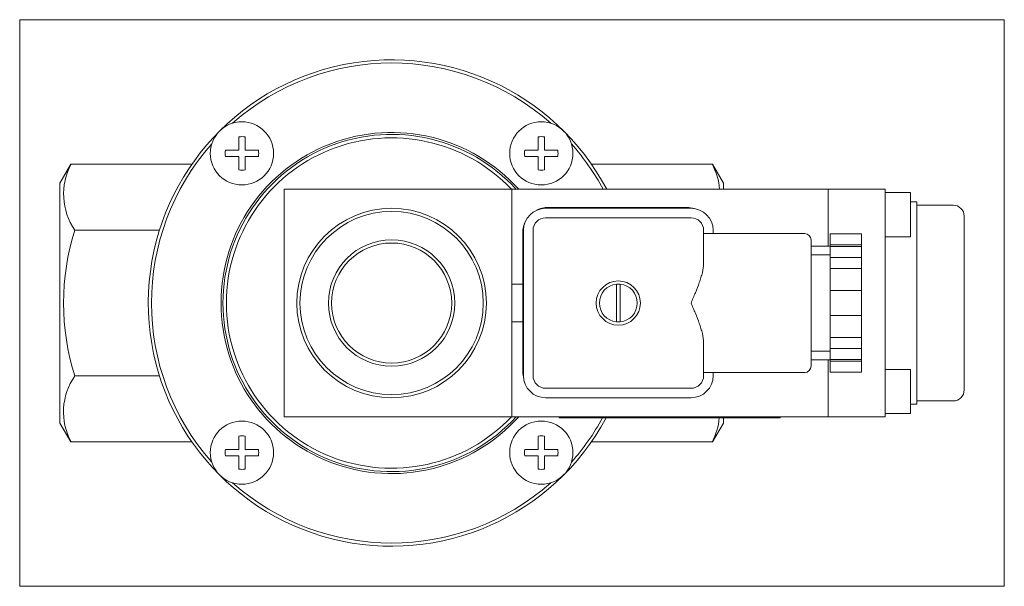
# Model space of a CAD drawing. Extents: x 67 to 222, y 60 to 149.
import ezdxf
from ezdxf.xclip import XClip

# ---------------------------------------------------------------- set-up
doc = ezdxf.new("R2010")
doc.units = 0
doc.header["$LTSCALE"] = 25.4
doc.header["$MEASUREMENT"] = 0
doc.header["$XCLIPFRAME"] = 2
doc.layers.get('0').update_dxf_attribs({"linetype": 'CONTINUOUS'})
for name, color, linetype in [('IMBUSM4X65', 7, 'CONTINUOUS'), ('NALEPKA_35X25', 7, 'CONTINUOUS'), ('OBUDOWA', 7, 'CONTINUOUS'), ('USZCZELKA', 7, 'CONTINUOUS'), ('USZCZELKA_COKOŁU', 7, 'CONTINUOUS'), ('W-036M5X14KRZYŻ_', 7, 'CONTINUOUS'), ('WA_209_01_00_003', 7, 'CONTINUOUS'), ('WA_209_01_00_007', 7, 'CONTINUOUS'), ('WA_209_01_00_012', 7, 'CONTINUOUS'), ('WA_209_02_00_007', 7, 'CONTINUOUS'), ('WB_001_01_00_001', 7, 'CONTINUOUS'), ('WB_096_01_02BEZ_', 7, 'CONTINUOUS'), ('WB_098_01_00_004', 7, 'CONTINUOUS'), ('WB_098_01_00_008', 7, 'CONTINUOUS'), ('WKRĘT_M3X30', 7, 'CONTINUOUS'), ('ŚRUBA_DŁAWIKA', 7, 'CONTINUOUS')]:
    doc.layers.add(name, color=color, linetype=linetype)

# ---------------------------------------------------------------- blocks, each defined once
blk = doc.blocks.new('SE1')
at = {"layer": 'IMBUSM4X65', "color": 7, "linetype": 'CONTINUOUS', "lineweight": 0}
for p, q in [((207.53, 122.02), (203.53, 122.02)), ((207.53, 122.02), (207.53, 115.02)), ((203.53, 115.02), (207.53, 115.02)), ((207.53, 94.02), (203.53, 94.02)), ((207.53, 94.02), (207.53, 87.02)), ((203.53, 87.02), (207.53, 87.02))]:
    blk.add_line(p, q, dxfattribs=at)
at = {"layer": 'NALEPKA_35X25', "color": 7, "linetype": 'CONTINUOUS', "lineweight": 0}
for p, q in [((151.93, 86.32), (151.93, 86.52)), ((153.93, 86.32), (151.93, 86.32)), ((184.93, 86.32), (153.93, 86.32)), ((186.93, 86.32), (184.93, 86.32)), ((186.93, 86.32), (186.93, 86.52))]:
    blk.add_line(p, q, dxfattribs=at)
at = {"layer": 'OBUDOWA', "color": 7, "linetype": 'CONTINUOUS', "lineweight": 0}
for p, q in [((149.8, 118.02), (172.8, 118.02)), ((147.8, 93.02), (147.8, 116.02)), ((174.8, 116.02), (174.8, 110.85)), ((190.8, 115.52), (174.8, 115.52)), ((191.8, 94.52), (191.8, 114.52)), ((174.8, 98.2), (174.8, 93.02)), ((174.8, 93.52), (190.8, 93.52)), ((172.8, 91.02), (149.8, 91.02))]:
    blk.add_line(p, q, dxfattribs=at)
blk.add_circle((161.3, 104.52), 3.5, dxfattribs=at)
for centre, radius, start, end in [((149.8, 116.02), 2, 90, 180), ((172.8, 116.02), 2, 0, 90), ((190.8, 114.52), 1, 0, 90), ((190.8, 94.52), 1, 270, 360), ((149.8, 93.02), 2, 180, 270), ((172.8, 93.02), 2, 270, 360)]:
    blk.add_arc(centre, radius, start, end, dxfattribs=at)
for points, knots in [([(172.8, 104.52), (172.92, 104.79), (173.03, 105.07), (173.26, 105.61), (173.38, 105.88), (173.71, 106.7), (173.92, 107.23), (174.2, 108.02), (174.29, 108.29), (174.45, 108.81), (174.53, 109.08), (174.72, 109.86), (174.8, 110.36), (174.8, 110.85)], [0, 0, 0, 0, 0.125, 0.125, 0.25, 0.25, 0.5, 0.5, 0.625, 0.625, 0.75, 0.75, 1, 1, 1, 1]), ([(174.8, 98.2), (174.8, 98.69), (174.72, 99.19), (174.53, 99.97), (174.45, 100.23), (174.29, 100.76), (174.2, 101.02), (173.92, 101.82), (173.71, 102.35), (173.38, 103.17), (173.26, 103.44), (173.03, 103.98), (172.92, 104.25), (172.8, 104.52)], [0, 0, 0, 0, 0.25, 0.25, 0.375, 0.375, 0.5, 0.5, 0.75, 0.75, 0.875, 0.875, 1, 1, 1, 1])]:
    blk.add_open_spline(points, degree=3, knots=knots, dxfattribs=at)
at = {"layer": 'USZCZELKA', "color": 7, "linetype": 'CONTINUOUS', "lineweight": 0}
for p, q in [((172.8, 119.52), (149.8, 119.52)), ((146.3, 116.02), (146.3, 93.02)), ((176.3, 115.52), (176.3, 116.02)), ((176.3, 93.02), (176.3, 93.52)), ((149.8, 89.52), (172.8, 89.52))]:
    blk.add_line(p, q, dxfattribs=at)
for centre, start, end in [((149.8, 116.02), 90, 180), ((172.8, 116.02), 0, 90), ((149.8, 93.02), 180, 270), ((172.8, 93.02), 270, 360)]:
    blk.add_arc(centre, 3.5, start, end, dxfattribs=at)
at = {"layer": 'USZCZELKA_COKOŁU', "color": 7, "linetype": 'CONTINUOUS', "lineweight": 0}
for p, q in [((172.18, 119.65), (150.18, 119.65)), ((146.18, 115.65), (146.18, 93.65))]:
    blk.add_line(p, q, dxfattribs=at)
for centre, start, end in [((150.18, 115.65), 90, 116.8372), ((172.18, 115.65), 73.7217, 90), ((150.18, 115.65), 153.1628, 180), ((150.18, 93.65), 180, 196.2783)]:
    blk.add_arc(centre, 4, start, end, dxfattribs=at)
at = {"layer": 'W-036M5X14KRZYŻ_', "color": 7, "linetype": 'CONTINUOUS', "lineweight": 0}
for p, q in [((101.24, 128.71), (101.24, 130.81)), ((102.24, 130.81), (102.24, 128.71)), ((148.61, 128.71), (148.61, 130.81)), ((149.61, 130.81), (149.61, 128.71)), ((99.14, 128.71), (101.24, 128.71)), ((102.24, 128.71), (104.34, 128.71)), ((146.51, 128.71), (148.61, 128.71)), ((149.61, 128.71), (151.72, 128.71)), ((101.24, 127.71), (99.14, 127.71)), ((101.24, 125.61), (101.24, 127.71)), ((104.34, 127.71), (102.24, 127.71)), ((102.24, 127.71), (102.24, 125.61)), ((148.61, 127.71), (146.51, 127.71)), ((148.61, 125.61), (148.61, 127.71)), ((151.72, 127.71), (149.61, 127.71)), ((149.61, 127.71), (149.61, 125.61)), ((101.24, 81.34), (101.24, 83.44)), ((102.24, 83.44), (102.24, 81.34)), ((148.61, 81.34), (148.61, 83.44)), ((149.61, 83.44), (149.61, 81.34)), ((99.14, 81.34), (101.24, 81.34)), ((102.24, 81.34), (104.34, 81.34)), ((146.51, 81.34), (148.61, 81.34)), ((149.61, 81.34), (151.72, 81.34)), ((101.24, 80.34), (99.14, 80.34)), ((101.24, 78.23), (101.24, 80.34)), ((104.34, 80.34), (102.24, 80.34)), ((102.24, 80.34), (102.24, 78.23)), ((148.61, 80.34), (146.51, 80.34)), ((148.61, 78.23), (148.61, 80.34)), ((151.72, 80.34), (149.61, 80.34)), ((149.61, 80.34), (149.61, 78.23))]:
    blk.add_line(p, q, dxfattribs=at)
for centre in [(101.74, 128.21), (149.11, 128.21), (101.74, 80.84), (149.11, 80.84)]:
    blk.add_circle(centre, 5, dxfattribs=at)
for centre, start, end in [((101.74, 128.21), 79.1243, 100.8757), ((149.11, 128.21), 79.1243, 100.8757), ((101.74, 128.21), 169.1243, 190.8757), ((101.74, 128.21), 349.1243, 10.8757), ((149.11, 128.21), 169.1243, 190.8757), ((149.11, 128.21), 349.1243, 10.8757), ((101.74, 128.21), 259.1243, 280.8757), ((149.11, 128.21), 259.1243, 280.8757), ((101.74, 80.84), 79.1243, 100.8757), ((149.11, 80.84), 79.1243, 100.8757), ((101.74, 80.84), 169.1243, 190.8757), ((101.74, 80.84), 349.1243, 10.8757), ((149.11, 80.84), 169.1243, 190.8757), ((149.11, 80.84), 349.1243, 10.8757), ((101.74, 80.84), 259.1243, 280.8757), ((149.11, 80.84), 259.1243, 280.8757)]:
    blk.add_arc(centre, 2.65, start, end, dxfattribs=at)
at = {"layer": 'WA_209_01_00_003', "color": 7, "linetype": 'CONTINUOUS', "lineweight": 0}
for p, q in [((194.53, 113.52), (194.53, 122.52)), ((203.53, 122.52), (194.53, 122.52)), ((203.53, 86.52), (203.53, 122.52)), ((208.53, 120.52), (207.53, 120.52)), ((208.53, 120.52), (208.53, 88.52)), ((194.53, 86.52), (194.53, 95.52)), ((207.53, 88.52), (208.53, 88.52)), ((203.53, 86.52), (194.53, 86.52))]:
    blk.add_line(p, q, dxfattribs=at)
at = {"layer": 'WA_209_01_00_007', "color": 7, "linetype": 'CONTINUOUS', "lineweight": 0}
for p, q in [((214.28, 120.02), (208.53, 120.02)), ((216.03, 90.77), (216.03, 118.27)), ((208.53, 89.02), (214.28, 89.02))]:
    blk.add_line(p, q, dxfattribs=at)
for centre, start, end in [((214.28, 118.27), 0, 90), ((214.28, 90.77), 270, 360)]:
    blk.add_arc(centre, 1.75, start, end, dxfattribs=at)
at = {"layer": 'WA_209_01_00_012', "color": 7, "linetype": 'CONTINUOUS', "lineweight": 0}
for p, q in [((146.18, 107.52), (144.43, 107.52)), ((146.18, 101.52), (144.43, 101.52))]:
    blk.add_line(p, q, dxfattribs=at)
at = {"layer": 'WA_209_02_00_007', "color": 7, "linetype": 'CONTINUOUS', "lineweight": 0}
for p, q in [((144.43, 122.52), (194.53, 122.52)), ((194.53, 113.52), (194.53, 122.52)), ((146.18, 107.52), (144.43, 107.52)), ((144.43, 101.52), (146.18, 101.52)), ((194.53, 86.52), (194.53, 95.52)), ((144.43, 86.52), (194.53, 86.52))]:
    blk.add_line(p, q, dxfattribs=at)
at = {"layer": 'WB_001_01_00_001', "color": 7, "linetype": 'CONTINUOUS', "lineweight": 0}
for radius, start, end in [(38.5, 27.8742, 331.7885), (38, 48.5004, 131.4996), (27, 41.8103, 318.1897), (26.69, 42.4012, 317.5988), (38, 138.5004, 221.4996), (26.15, 43.4985, 316.5015), (38, 28.2737, 41.4996), (38, 318.5004, 331.3833), (38, 228.5004, 311.4996)]:
    blk.add_arc((125.43, 104.52), radius, start, end, dxfattribs=at)
at = {"layer": 'WB_096_01_02BEZ_', "color": 7, "linetype": 'CONTINUOUS', "lineweight": 0}
for p, q in [((74.66, 126.52), (72.93, 123.52)), ((74.66, 126.52), (74.71, 126.52)), ((74.71, 126.52), (93.83, 126.52)), ((157.02, 126.52), (176.15, 126.52)), ((176.19, 126.52), (176.15, 126.52)), ((177.93, 123.52), (176.19, 126.52)), ((72.93, 123.52), (72.93, 85.52)), ((177.93, 123.52), (177.93, 122.52)), ((75.29, 116.07), (88.7, 116.07)), ((75.29, 92.98), (88.7, 92.98)), ((177.93, 86.32), (177.93, 85.52)), ((72.93, 85.52), (74.66, 82.52)), ((176.19, 82.52), (177.93, 85.52)), ((74.71, 82.52), (74.66, 82.52)), ((74.71, 82.52), (93.83, 82.52)), ((157.02, 82.52), (176.15, 82.52)), ((176.15, 82.52), (176.19, 82.52))]:
    blk.add_line(p, q, dxfattribs=at)
for centre, radius, start, end in [((83.7, 121.78), 10.17, 152.2258, 214.1762), ((167.29, 121.78), 10.05, 4.2645, 28.1981), ((112.11, 104.52), 38.59, 162.5878, 197.4122), ((83.56, 87.27), 10.05, 145.3999, 208.1981), ((167.15, 87.26), 10.17, 332.2258, 354.7126)]:
    blk.add_arc(centre, radius, start, end, dxfattribs=at)
at = {"layer": 'WB_098_01_00_004', "color": 7, "linetype": 'CONTINUOUS', "lineweight": 0}
for radius in [15, 14.5, 10, 9.5]:
    blk.add_circle((125.43, 104.52), radius, dxfattribs=at)
at = {"layer": 'WB_098_01_00_008', "color": 7, "linetype": 'CONTINUOUS', "lineweight": 0}
for p, q in [((144.43, 122.52), (108.43, 122.52)), ((108.43, 122.52), (108.43, 86.52)), ((144.43, 86.52), (144.43, 122.52)), ((108.43, 86.52), (144.43, 86.52))]:
    blk.add_line(p, q, dxfattribs=at)
at = {"layer": 'WKRĘT_M3X30', "color": 7, "linetype": 'CONTINUOUS', "lineweight": 0}
for p, q in [((161, 101.54), (161, 107.51)), ((161.6, 107.51), (161.6, 101.54))]:
    blk.add_line(p, q, dxfattribs=at)
for start, end in [(95.7392, 264.2608), (84.2608, 95.7392), (275.7392, 84.2608), (264.2608, 275.7392)]:
    blk.add_arc((161.3, 104.52), 3, start, end, dxfattribs=at)
at = {"layer": 'ŚRUBA_DŁAWIKA', "color": 7, "linetype": 'CONTINUOUS', "lineweight": 0}
for p, q in [((194.8, 115.49), (194.8, 113.75)), ((199.8, 115.49), (194.8, 115.49)), ((199.8, 115.49), (199.8, 113.75)), ((194.8, 113.75), (194.8, 113.49)), ((199.8, 113.75), (194.8, 113.75)), ((199.8, 113.75), (199.8, 113.49)), ((194.8, 113.52), (191.8, 113.52)), ((194.8, 113.49), (194.8, 111.75)), ((194.8, 113.49), (199.8, 113.49)), ((199.8, 113.49), (199.8, 111.75)), ((191.8, 112.17), (194.8, 112.17)), ((194.8, 111.75), (194.8, 110.01)), ((194.8, 111.75), (199.8, 111.75)), ((199.8, 111.75), (199.8, 110.01)), ((194.8, 110.01), (194.8, 106.52)), ((199.8, 110.01), (194.8, 110.01)), ((199.8, 110.01), (199.8, 106.52)), ((194.8, 106.52), (194.8, 102.52)), ((199.8, 106.52), (194.8, 106.52)), ((199.8, 106.52), (199.8, 102.52)), ((194.8, 102.52), (199.8, 102.52)), ((194.8, 102.52), (194.8, 99.04)), ((199.8, 102.52), (199.8, 99.04)), ((194.8, 99.04), (194.8, 97.3)), ((199.8, 99.04), (194.8, 99.04)), ((199.8, 99.04), (199.8, 97.3)), ((191.8, 96.88), (194.8, 96.88)), ((194.8, 97.3), (194.8, 95.56)), ((199.8, 97.3), (194.8, 97.3)), ((199.8, 97.3), (199.8, 95.56)), ((191.8, 95.52), (194.8, 95.52)), ((194.8, 95.56), (194.8, 95.3)), ((194.8, 95.56), (199.8, 95.56)), ((194.8, 95.3), (194.8, 93.55)), ((194.8, 95.3), (199.8, 95.3)), ((199.8, 95.56), (199.8, 95.3)), ((199.8, 95.3), (199.8, 93.55)), ((199.8, 93.55), (194.8, 93.55))]:
    blk.add_line(p, q, dxfattribs=at)

msp = doc.modelspace()

# ---------------------------------------------------------------- block references
at = {"color": 0, "lineweight": 0}
ref = msp.add_blockref('SE1', (0, 0), dxfattribs=at)
XClip(ref).set_block_clipping_path([(66.5759667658, 59.6741056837), (222.3759602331, 149.3741052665)])
ref.dxf.unprotected_set("ltscale", 0)

doc.saveas('drawing.dxf')
